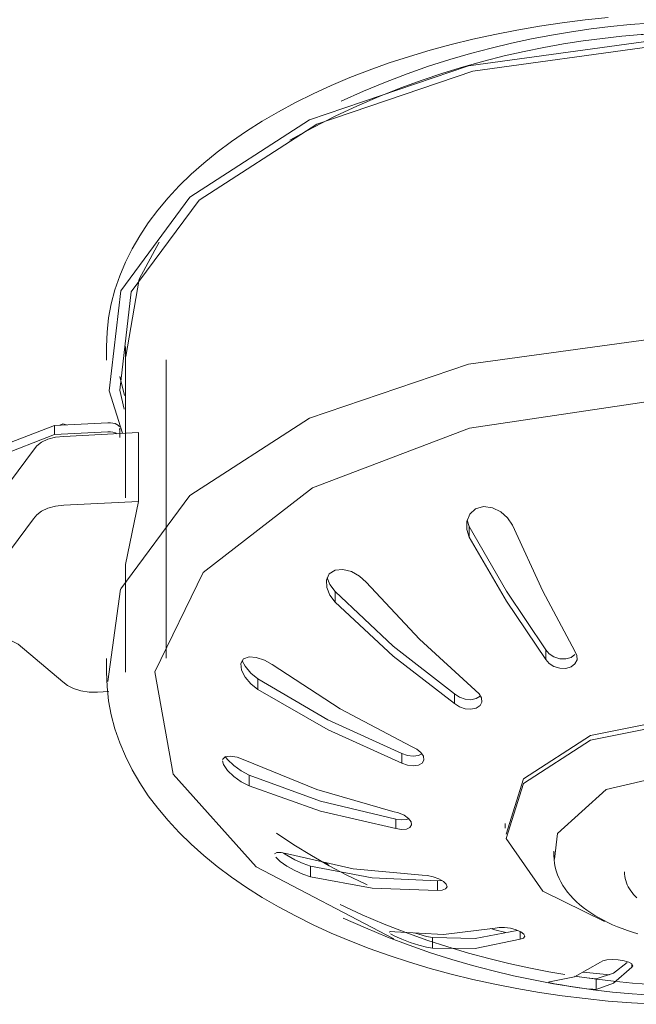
# Model space of a CAD drawing. Header units: millimetres. Extents: x 5494 to 11947, y -2708 to 7544.
# Tile 3 of 16: x 8446 to 8560, y -2424 to -2242. Entities that reach past the tile are written whole.
import ezdxf

# ---------------------------------------------------------------- set-up
doc = ezdxf.new("R2010")
doc.units = ezdxf.units.MM
doc.layers.add('E-ELEC-FIXT', color=7, linetype='Continuous', lineweight=9)

# ---------------------------------------------------------------- blocks, each defined once
blk = doc.blocks.new('AOBA - 33349 AOBA Dark ceiling fan-567936-00 Isometrico PDF')
at = {"layer": 'E-ELEC-FIXT', "color": 251, "lineweight": 15, "true_color": 0x5b5b5b}
for p, q in [((-2666.92, -2302.62), (-2666.92, -2305.16)), ((-2663.42, -2302.62), (-2663.42, -2330.52)), ((-2655.92, -2305.13), (-2655.92, -2360.14)), ((-2663.61, -2311.65), (-2664.45, -2308.18)), ((-2676.52, -2317.19), (-2666.66, -2316.69)), ((-2689.78, -2322.33), (-2676.52, -2317.19)), ((-2676.52, -2317.19), (-2676.52, -2318.88)), ((-2676.52, -2318.88), (-2666.66, -2318.38)), ((-2675.54, -2317.14), (-2674.94, -2316.92)), ((-2674.94, -2316.92), (-2674.28, -2317.08)), ((-2674.8, -2319.21), (-2661.03, -2318.51)), ((-2664.47, -2317.7), (-2664.51, -2317.94)), ((-2664.47, -2319.44), (-2664.47, -2317.74)), ((-2661.03, -2318.51), (-2661.03, -2331.2)), ((-2693, -2325.27), (-2676.52, -2318.88)), ((-2661.03, -2331.2), (-2674.8, -2331.91)), ((-2600.44, -2334.69), (-2600.02, -2335.86)), ((-2600.02, -2337.83), (-2600.02, -2335.86)), ((-2663.42, -2343.21), (-2663.42, -2362.7)), ((-2666.64, -2364.39), (-2664.32, -2347.42)), ((-2624.75, -2349.8), (-2624.75, -2347.83)), ((-2585.9, -2360.35), (-2585.9, -2358.58)), ((-2666.92, -2360.16), (-2666.92, -2362.7)), ((-2638.99, -2365.9), (-2638.99, -2363.94)), ((-2668.58, -2366.38), (-2666.48, -2366.28)), ((-2602.75, -2368.49), (-2602.75, -2366.72)), ((-2612.46, -2379.45), (-2612.46, -2377.68)), ((-2640.59, -2383.68), (-2640.59, -2381.72)), ((-2613.57, -2391.55), (-2613.57, -2389.79)), ((-2593.42, -2390.63), (-2593.42, -2391.49)), ((-2584.42, -2395.71), (-2584.42, -2396.53)), ((-2629.3, -2400.44), (-2629.3, -2398.47)), ((-2626.02, -2398.14), (-2626.68, -2397.79)), ((-2605.91, -2401.2), (-2605.02, -2401.14)), ((-2605.91, -2402.96), (-2605.91, -2401.2)), ((-2590.63, -2411.94), (-2590.63, -2410.53)), ((-2606.83, -2413.61), (-2606.83, -2411.64)), ((-2570.05, -2417.12), (-2570.05, -2416.49)), ((-2574.12, -2418.54), (-2579.01, -2418)), ((-2576.62, -2419.24), (-2576.62, -2421.2))]:
    blk.add_line(p, q, dxfattribs=at)
for points in [[(-2666.92, -2302.62, 0), (-2666.82, -2299.99, 0), (-2666.52, -2297.36, 0), (-2666.03, -2294.75, 0), (-2665.35, -2292.17, 0), (-2664.48, -2289.62, 0), (-2663.43, -2287.11, 0), (-2662.19, -2284.64, 0), (-2660.78, -2282.21, 0), (-2659.21, -2279.84, 0), (-2657.47, -2277.52, 0), (-2655.57, -2275.25, 0), (-2653.52, -2273.04, 0), (-2651.31, -2270.89, 0), (-2648.97, -2268.81, 0), (-2646.48, -2266.78, 0), (-2643.85, -2264.82, 0), (-2641.09, -2262.93, 0), (-2638.21, -2261.1, 0), (-2635.2, -2259.35, 0), (-2632.07, -2257.66, 0), (-2628.83, -2256.05, 0), (-2625.47, -2254.51, 0), (-2622.02, -2253.05, 0), (-2618.46, -2251.66, 0), (-2614.81, -2250.36, 0), (-2611.07, -2249.14, 0), (-2607.25, -2248, 0), (-2603.35, -2246.94, 0), (-2599.38, -2245.97, 0), (-2595.34, -2245.08, 0), (-2591.25, -2244.28, 0), (-2587.1, -2243.57, 0), (-2582.9, -2242.95, 0), (-2578.67, -2242.42, 0), (-2574.39, -2241.98, 0)], [(-2623.62, -2257.42, 0), (-2619.5, -2255.56, 0), (-2615.45, -2253.88, 0), (-2611.46, -2252.35, 0), (-2607.52, -2250.97, 0), (-2603.64, -2249.72, 0), (-2599.8, -2248.6, 0), (-2596.01, -2247.6, 0), (-2592.26, -2246.7, 0), (-2588.54, -2245.9, 0), (-2584.86, -2245.2, 0), (-2581.2, -2244.6, 0), (-2577.57, -2244.08, 0), (-2573.96, -2243.64, 0), (-2570.37, -2243.29, 0), (-2566.87, -2243.02, 0)], [(-2633.14, -2264.61, 0), (-2628.91, -2262.29, 0), (-2624.75, -2260.17, 0), (-2620.65, -2258.25, 0), (-2616.62, -2256.51, 0), (-2612.65, -2254.93, 0), (-2608.74, -2253.5, 0), (-2604.88, -2252.21, 0), (-2601.08, -2251.04, 0), (-2597.31, -2250, 0), (-2593.59, -2249.06, 0), (-2589.9, -2248.23, 0), (-2586.25, -2247.49, 0), (-2582.63, -2246.85, 0), (-2579.03, -2246.3, 0), (-2575.45, -2245.83, 0), (-2571.9, -2245.44, 0), (-2568.35, -2245.13, 0), (-2567.9, -2245.1, 0)], [(-2663.97, -2318.65, 0), (-2666.41, -2310.82, 0), (-2664.29, -2292.35, 0), (-2651.55, -2275.13, 0), (-2629.46, -2260.86, 0), (-2600.17, -2250.91, 0), (-2566.55, -2246.28, 0)], [(-2663.63, -2314.17, 0), (-2664.45, -2310.72, 0), (-2662.36, -2292.58, 0), (-2649.85, -2275.67, 0), (-2628.15, -2261.64, 0), (-2599.38, -2251.88, 0), (-2566.36, -2247.33, 0)], [(-2663.36, -2304.48, 0), (-2660.87, -2290.22, 0), (-2657.2, -2283.43, 0)], [(-2664.27, -2347.31, 0), (-2651.55, -2330.14, 0), (-2629.46, -2315.86, 0), (-2600.17, -2305.92, 0), (-2566.55, -2301.29, 0)], [(-2613.93, -2411.9, 0), (-2639.29, -2398.61, 0), (-2654.6, -2381.51, 0), (-2658.01, -2362.64, 0), (-2649.1, -2344.3, 0), (-2628.95, -2328.68, 0), (-2600, -2317.68, 0), (-2565.72, -2312.61, 0)], [(-2666.66, -2316.69, 0), (-2666.2, -2316.69, 0), (-2665.75, -2316.75, 0), (-2665.34, -2316.87, 0), (-2665, -2317.03, 0), (-2664.73, -2317.23, 0), (-2664.55, -2317.45, 0)], [(-2666.66, -2318.38, 0), (-2666.2, -2318.38, 0), (-2665.75, -2318.44, 0), (-2665.34, -2318.56, 0), (-2665, -2318.72, 0)], [(-2680.36, -2321.74, 0), (-2679.79, -2320.97, 0), (-2678.89, -2320.3, 0), (-2677.71, -2319.76, 0), (-2676.32, -2319.39, 0), (-2674.8, -2319.21, 0)], [(-2694.97, -2336.07, 0), (-2686.03, -2329.38, 0), (-2680.36, -2321.74, 0)], [(-2661.03, -2331.2, 0), (-2663.42, -2342.84, 0), (-2663.42, -2343.21, 0)], [(-2674.8, -2331.91, 0), (-2676.32, -2332.09, 0), (-2677.71, -2332.45, 0), (-2678.89, -2332.99, 0), (-2679.79, -2333.66, 0), (-2680.36, -2334.43, 0)], [(-2600.02, -2337.83, 0), (-2600.49, -2336.37, 0), (-2600.48, -2334.9, 0), (-2599.95, -2333.57, 0), (-2598.87, -2332.59, 0), (-2597.38, -2332.17, 0), (-2595.74, -2332.38, 0), (-2594.21, -2333.12, 0), (-2592.96, -2334.23, 0), (-2592.07, -2335.58, 0)], [(-2680.36, -2334.43, 0), (-2686.03, -2342.07, 0), (-2694.97, -2348.77, 0)], [(-2600.02, -2335.86, 0), (-2593.15, -2347.77, 0), (-2585.9, -2358.58, 0)], [(-2592.07, -2335.58, 0), (-2586.47, -2347.74, 0), (-2580.57, -2358.84, 0)], [(-2585.9, -2360.35, 0), (-2593.14, -2349.63, 0), (-2600.02, -2337.83, 0)], [(-2624.75, -2349.8, 0), (-2625.71, -2348.49, 0), (-2626.28, -2347.08, 0), (-2626.35, -2345.71, 0), (-2625.84, -2344.56, 0), (-2624.76, -2343.86, 0), (-2623.32, -2343.75, 0), (-2621.76, -2344.16, 0), (-2620.29, -2344.98, 0), (-2619.02, -2346.1, 0)], [(-2626.22, -2345.33, 0), (-2625.71, -2346.51, 0), (-2624.75, -2347.83, 0)], [(-2619.02, -2346.1, 0), (-2609.22, -2356.63, 0), (-2598.91, -2366.01, 0)], [(-2624.75, -2347.83, 0), (-2614.04, -2357.88, 0), (-2602.75, -2366.72, 0)], [(-2602.75, -2368.49, 0), (-2614.03, -2359.74, 0), (-2624.75, -2349.8, 0)], [(-2694.4, -2351.88, 0), (-2683.23, -2357.54, 0), (-2674.94, -2364.47, 0)], [(-2585.9, -2358.58, 0), (-2585.29, -2359.32, 0), (-2584.41, -2359.89, 0), (-2583.34, -2360.22, 0), (-2582.24, -2360.25, 0), (-2581.26, -2359.97, 0), (-2580.53, -2359.42, 0)], [(-2638.99, -2365.9, 0), (-2640.31, -2364.83, 0), (-2641.36, -2363.6, 0), (-2642.03, -2362.3, 0), (-2642.15, -2361.11, 0), (-2641.66, -2360.25, 0), (-2640.63, -2359.87, 0), (-2639.29, -2359.98, 0), (-2637.81, -2360.49, 0), (-2636.36, -2361.31, 0)], [(-2580.57, -2358.84, 0), (-2580.18, -2359.64, 0), (-2580.16, -2360.45, 0), (-2580.53, -2361.18, 0), (-2581.26, -2361.72, 0), (-2582.24, -2362, 0), (-2583.34, -2361.97, 0), (-2584.41, -2361.65, 0), (-2585.29, -2361.08, 0), (-2585.9, -2360.35, 0)], [(-2641.91, -2360.6, 0), (-2641.36, -2361.6, 0), (-2640.31, -2362.85, 0), (-2638.99, -2363.94, 0)], [(-2636.36, -2361.31, 0), (-2623.86, -2369.48, 0), (-2610.7, -2376.38, 0)], [(-2666.92, -2362.7, 0), (-2666.82, -2365.33, 0), (-2666.52, -2367.96, 0), (-2666.03, -2370.57, 0), (-2665.35, -2373.15, 0), (-2664.48, -2375.7, 0), (-2663.43, -2378.21, 0), (-2662.19, -2380.68, 0), (-2660.78, -2383.11, 0), (-2659.21, -2385.48, 0), (-2657.47, -2387.8, 0), (-2655.57, -2390.07, 0), (-2653.52, -2392.28, 0), (-2651.31, -2394.43, 0), (-2648.97, -2396.51, 0), (-2646.48, -2398.54, 0), (-2643.85, -2400.5, 0), (-2641.09, -2402.39, 0), (-2638.21, -2404.22, 0), (-2635.2, -2405.97, 0), (-2632.07, -2407.66, 0), (-2628.83, -2409.27, 0), (-2625.47, -2410.81, 0), (-2622.02, -2412.27, 0), (-2618.46, -2413.66, 0), (-2614.81, -2414.96, 0), (-2611.07, -2416.18, 0), (-2607.25, -2417.33, 0), (-2603.35, -2418.38, 0), (-2599.38, -2419.36, 0), (-2595.34, -2420.24, 0), (-2591.25, -2421.04, 0), (-2587.1, -2421.75, 0), (-2582.9, -2422.37, 0), (-2578.67, -2422.9, 0), (-2574.39, -2423.34, 0), (-2570.09, -2423.69, 0), (-2565.77, -2423.95, 0)], [(-2638.99, -2363.94, 0), (-2626.08, -2371.48, 0), (-2612.46, -2377.68, 0)], [(-2674.94, -2364.47, 0), (-2674.1, -2365.17, 0), (-2672.98, -2365.73, 0), (-2671.63, -2366.14, 0), (-2670.13, -2366.36, 0), (-2668.58, -2366.38, 0)], [(-2612.46, -2379.45, 0), (-2626.07, -2373.33, 0), (-2638.99, -2365.9, 0)], [(-2598.91, -2366.01, 0), (-2598.17, -2366.69, 0), (-2597.74, -2367.45, 0), (-2597.68, -2368.21, 0), (-2598.03, -2368.87, 0), (-2598.74, -2369.33, 0), (-2599.71, -2369.52, 0), (-2600.79, -2369.43, 0), (-2601.85, -2369.07, 0), (-2602.75, -2368.49, 0)], [(-2602.75, -2366.72, 0), (-2601.85, -2367.3, 0), (-2600.79, -2367.67, 0), (-2599.71, -2367.77, 0), (-2598.74, -2367.58, 0), (-2598.03, -2367.12, 0)], [(-2593.25, -2392.54, 0), (-2590.04, -2382.34, 0), (-2577.69, -2374.36, 0), (-2559.51, -2370.73, 0)], [(-2575.07, -2408.67, 0), (-2586.45, -2403.09, 0), (-2593.25, -2393.4, 0), (-2590.04, -2383.2, 0), (-2577.69, -2375.22, 0), (-2559.51, -2371.6, 0)], [(-2610.7, -2376.38, 0), (-2609.72, -2376.87, 0), (-2608.94, -2377.51, 0), (-2608.48, -2378.21, 0), (-2608.39, -2378.9, 0), (-2608.72, -2379.47, 0), (-2609.41, -2379.83, 0), (-2610.35, -2379.95, 0), (-2611.41, -2379.82, 0), (-2612.46, -2379.45, 0)], [(-2645.5, -2378.82, 0), (-2645.03, -2378.29, 0), (-2644.08, -2378.16, 0), (-2642.82, -2378.4, 0), (-2641.39, -2378.94, 0)], [(-2645.02, -2378.27, 0), (-2644.61, -2378.8, 0), (-2643.45, -2379.93, 0), (-2642.06, -2380.92, 0), (-2640.59, -2381.72, 0)], [(-2612.46, -2377.68, 0), (-2611.41, -2378.05, 0), (-2610.35, -2378.2, 0), (-2609.41, -2378.08, 0), (-2608.77, -2377.75, 0)], [(-2640.59, -2383.68, 0), (-2642.06, -2382.91, 0), (-2643.45, -2381.92, 0), (-2644.61, -2380.81, 0), (-2645.35, -2379.71, 0), (-2645.52, -2379.03, 0)], [(-2641.39, -2378.94, 0), (-2628.11, -2384.35, 0), (-2614.13, -2388.36, 0)], [(-2640.59, -2381.72, 0), (-2627.44, -2386.49, 0), (-2613.57, -2389.79, 0)], [(-2584.29, -2397.16, 0), (-2583.75, -2392.42, 0), (-2574.81, -2384.33, 0), (-2558.65, -2380.59, 0)], [(-2613.57, -2391.55, 0), (-2627.43, -2388.35, 0), (-2640.59, -2383.68, 0)], [(-2614.13, -2388.36, 0), (-2613.06, -2388.64, 0), (-2612.06, -2389.09, 0), (-2611.25, -2389.66, 0), (-2610.76, -2390.28, 0), (-2610.66, -2390.87, 0), (-2610.96, -2391.34, 0), (-2611.62, -2391.63, 0), (-2612.53, -2391.7, 0), (-2613.57, -2391.55, 0)], [(-2613.57, -2389.79, 0), (-2612.53, -2389.94, 0), (-2611.62, -2389.87, 0), (-2611.22, -2389.74, 0)], [(-2635.56, -2392.36, 0), (-2632.37, -2394.51, 0), (-2629.14, -2396.52, 0), (-2625.87, -2398.39, 0), (-2622.58, -2400.13, 0), (-2619.25, -2401.75, 0), (-2618.87, -2401.92, 0)], [(-2635.91, -2396.22, 0), (-2635.52, -2395.95, 0), (-2634.69, -2395.95, 0), (-2633.53, -2396.2, 0)], [(-2634.28, -2396.05, 0), (-2633.66, -2396.46, 0), (-2632.18, -2397.3, 0), (-2630.68, -2397.98, 0), (-2629.3, -2398.47, 0)], [(-2633.53, -2396.2, 0), (-2621.45, -2398.94, 0), (-2608.74, -2400.13, 0)], [(-2584.42, -2396.53, 0), (-2584.4, -2397.24, 0), (-2584.32, -2397.96, 0), (-2584.18, -2398.66, 0), (-2584, -2399.36, 0), (-2583.76, -2400.05, 0), (-2583.48, -2400.73, 0), (-2583.15, -2401.39, 0), (-2582.77, -2402.03, 0), (-2582.36, -2402.67, 0), (-2581.9, -2403.28, 0), (-2581.39, -2403.88, 0), (-2580.86, -2404.46, 0), (-2580.28, -2405.02, 0), (-2579.67, -2405.57, 0), (-2579.02, -2406.09, 0), (-2578.34, -2406.6, 0), (-2577.62, -2407.09, 0), (-2576.88, -2407.56, 0), (-2576.1, -2408.01, 0), (-2575.3, -2408.45, 0), (-2574.47, -2408.86, 0), (-2573.61, -2409.26, 0), (-2572.72, -2409.63, 0), (-2571.81, -2409.98, 0), (-2570.88, -2410.32, 0), (-2569.93, -2410.63, 0), (-2568.95, -2410.92, 0)], [(-2629.3, -2400.44, 0), (-2630.69, -2399.97, 0), (-2632.19, -2399.29, 0), (-2633.67, -2398.47, 0), (-2634.92, -2397.58, 0), (-2635.72, -2396.79, 0)], [(-2629.3, -2398.47, 0), (-2617.92, -2400.65, 0), (-2605.91, -2401.2, 0)], [(-2608.74, -2400.13, 0), (-2607.74, -2400.18, 0), (-2606.66, -2400.41, 0), (-2605.63, -2400.78, 0), (-2604.79, -2401.27, 0), (-2604.27, -2401.79, 0), (-2604.13, -2402.28, 0), (-2604.4, -2402.67, 0), (-2605.02, -2402.91, 0), (-2605.91, -2402.96, 0)], [(-2571.43, -2399.52, 0), (-2571.41, -2399.93, 0), (-2571.37, -2400.34, 0), (-2571.29, -2400.74, 0), (-2571.18, -2401.14, 0), (-2571.05, -2401.53, 0), (-2570.89, -2401.92, 0), (-2570.7, -2402.29, 0), (-2570.49, -2402.65, 0), (-2570.26, -2403.01, 0), (-2570, -2403.35, 0), (-2569.72, -2403.69, 0), (-2569.42, -2404.01, 0), (-2569.1, -2404.32, 0)], [(-2605.91, -2402.96, 0), (-2617.9, -2402.5, 0), (-2629.3, -2400.44, 0)], [(-2623.84, -2405.55, 0), (-2619.75, -2407.44, 0), (-2615.72, -2409.14, 0), (-2611.75, -2410.69, 0), (-2607.85, -2412.09, 0), (-2603.99, -2413.35, 0), (-2600.19, -2414.49, 0), (-2596.43, -2415.51, 0), (-2592.71, -2416.43, 0), (-2589.03, -2417.24, 0), (-2585.38, -2417.95, 0), (-2582.42, -2418.46, 0)], [(-2623.29, -2408.03, 0), (-2619.16, -2409.87, 0), (-2615.1, -2411.55, 0), (-2611.1, -2413.06, 0), (-2607.16, -2414.43, 0), (-2603.27, -2415.67, 0), (-2599.44, -2416.78, 0), (-2595.64, -2417.78, 0), (-2591.89, -2418.67, 0), (-2588.18, -2419.45, 0), (-2584.49, -2420.14, 0), (-2580.84, -2420.74, 0), (-2577.21, -2421.25, 0), (-2573.6, -2421.68, 0), (-2570.01, -2422.02, 0), (-2566.43, -2422.29, 0), (-2562.86, -2422.47, 0), (-2559.3, -2422.58, 0), (-2555.74, -2422.62, 0), (-2552.18, -2422.58, 0), (-2550.22, -2422.52, 0)], [(-2614.81, -2410.63, 0), (-2614.52, -2410.51, 0), (-2613.78, -2410.56, 0)], [(-2606.83, -2413.61, 0), (-2607.94, -2413.4, 0), (-2609.33, -2413.04, 0), (-2610.9, -2412.54, 0), (-2612.47, -2411.95, 0), (-2613.77, -2411.38, 0), (-2614.58, -2410.92, 0)], [(-2613.78, -2410.56, 0), (-2604.77, -2411.07, 0), (-2595.28, -2409.9, 0)], [(-2610.16, -2410.78, 0), (-2609.32, -2411.04, 0), (-2607.93, -2411.42, 0), (-2606.83, -2411.64, 0)], [(-2606.83, -2411.64, 0), (-2598.95, -2411.78, 0), (-2591.21, -2410.34, 0)], [(-2596.07, -2409.99, 0), (-2595.31, -2410.2, 0), (-2593.27, -2410.68, 0)], [(-2595.28, -2409.9, 0), (-2594.51, -2409.77, 0), (-2593.52, -2409.77, 0), (-2592.42, -2409.92, 0), (-2591.37, -2410.21, 0), (-2590.51, -2410.58, 0), (-2589.97, -2411, 0), (-2589.81, -2411.4, 0), (-2590.04, -2411.73, 0), (-2590.63, -2411.94, 0)], [(-2590.63, -2411.94, 0), (-2598.94, -2413.63, 0), (-2606.83, -2413.61, 0)], [(-2585.23, -2419.8, 0), (-2580.65, -2418.87, 0), (-2575.82, -2416.18, 0)], [(-2576.62, -2419.24, 0), (-2573.42, -2418.2, 0), (-2570.93, -2416.25, 0)], [(-2575.82, -2416.18, 0), (-2575.39, -2415.92, 0), (-2574.64, -2415.75, 0), (-2573.65, -2415.68, 0), (-2572.54, -2415.73, 0), (-2571.48, -2415.9, 0), (-2570.61, -2416.17, 0), (-2570.05, -2416.49, 0), (-2569.86, -2416.82, 0), (-2570.05, -2417.12, 0)], [(-2570.05, -2417.12, 0), (-2573.42, -2420.04, 0), (-2576.62, -2421.2, 0)], [(-2576.62, -2421.2, 0), (-2577.27, -2421.18, 0), (-2578.34, -2421.07, 0), (-2579.76, -2420.89, 0), (-2581.41, -2420.65, 0), (-2583.03, -2420.38, 0), (-2584.32, -2420.15, 0), (-2585.13, -2419.97, 0), (-2585.42, -2419.85, 0), (-2585.23, -2419.8, 0)], [(-2580.6, -2418.75, 0), (-2577.02, -2419.26, 0), (-2573.45, -2419.68, 0), (-2569.91, -2420.02, 0), (-2566.37, -2420.29, 0), (-2562.84, -2420.47, 0), (-2559.33, -2420.58, 0), (-2555.81, -2420.62, 0), (-2552.29, -2420.58, 0), (-2551.33, -2420.55, 0)], [(-2579.99, -2418.84, 0), (-2579.75, -2418.88, 0), (-2578.33, -2419.08, 0), (-2577.27, -2419.2, 0), (-2576.62, -2419.24, 0)]]:
    blk.add_polyline3d(points, dxfattribs=at)

msp = doc.modelspace()

# ---------------------------------------------------------------- block references
at = {"layer": 'E-ELEC-FIXT', "color": 251, "lineweight": 15, "true_color": 0x5b5b5b}
msp.add_blockref('AOBA - 33349 AOBA Dark ceiling fan-567936-00 Isometrico PDF', (11129.39, 0), dxfattribs=at)

doc.saveas('drawing.dxf')
